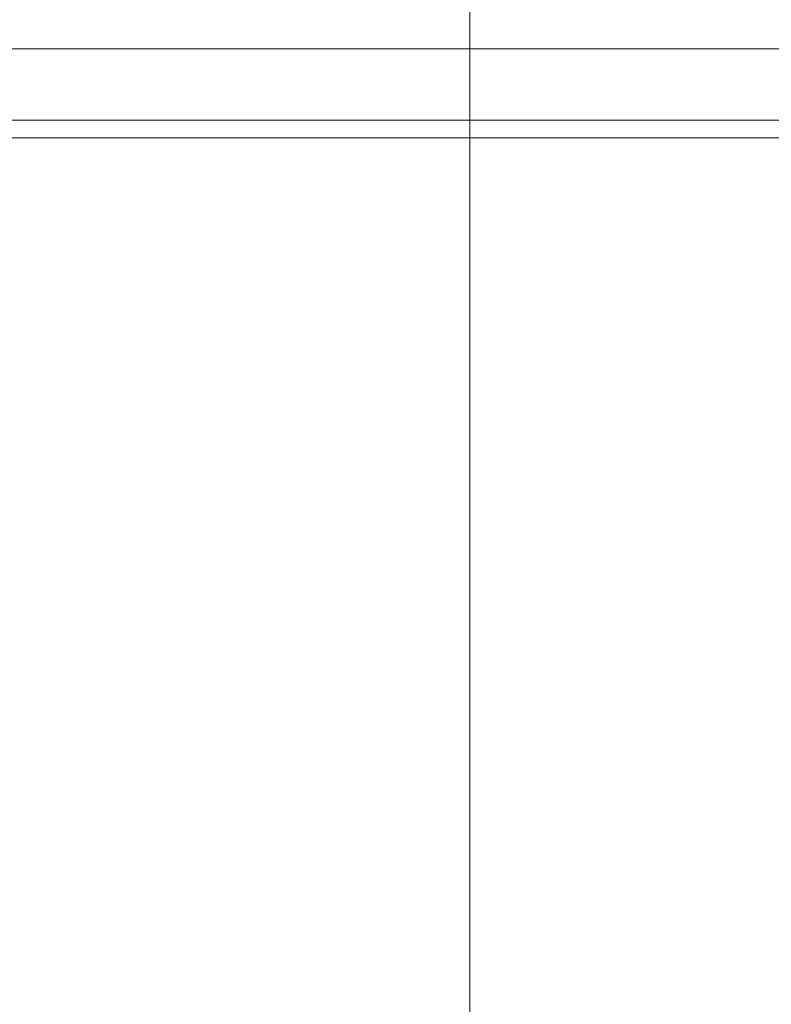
# Model space of a CAD drawing. Header units: millimetres. Extents: x 71658 to 298332, y -154437 to -30421.
# Tile 58 of 155: x 91054 to 91181, y -59091 to -58925. Entities that reach past the tile are written whole.
import ezdxf

# ---------------------------------------------------------------- set-up
doc = ezdxf.new("R2010")
doc.units = ezdxf.units.MM
doc.header["$LTSCALE"] = 500
doc.header["$MEASUREMENT"] = 0
doc.linetypes.add('Center', pattern=[48, 30, -6, 6, -6])
for name, color, linetype, lineweight in [('A-06-TELJED', 253, 'Center', 0), ('A-13-UKS', 250, 'Continuous', 5), ('SA_Ripplagi', 45, 'Continuous', 9)]:
    doc.layers.add(name, color=color, linetype=linetype, lineweight=lineweight)

# ---------------------------------------------------------------- blocks, each defined once
blk = doc.blocks.new('TELG')
at = {"layer": 'A-06-TELJED', "ltscale": 0.05}
blk.add_lwpolyline([(91130.06101707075, -62025.58268418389), (91130.06101707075, -43876.65873411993)], dxfattribs=at)
blk = doc.blocks.new('lükanduksed')
at = {"layer": 'A-13-UKS'}
for p, q in [((91864.91738514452, -58930.09207830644), (90980.28880027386, -58930.09207830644)), ((91864.91738514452, -58942.09207830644), (90980.28874895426, -58942.09207830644))]:
    blk.add_line(p, q, dxfattribs=at)

msp = doc.modelspace()

# ---------------------------------------------------------------- block references
at = {"layer": 'A-06-TELJED'}
msp.add_blockref('TELG', (0, 0), dxfattribs=at)

# ---------------------------------------------------------------- next in the draw order: linework, layer by layer
at = {"layer": 'SA_Ripplagi', "color": 18, "true_color": 0x000000}
msp.add_lwpolyline([(95030.28881686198, -60089.41361150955), (90930.28880027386, -60089.41361150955), (90930.28880027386, -58945.09204778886), (95030.28881686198, -58945.09204778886)], close=True, dxfattribs=at)

# ---------------------------------------------------------------- next in the draw order: block references
at = {"layer": 'A-13-UKS'}
msp.add_blockref('lükanduksed', (0, 0), dxfattribs=at)

doc.saveas('drawing.dxf')
